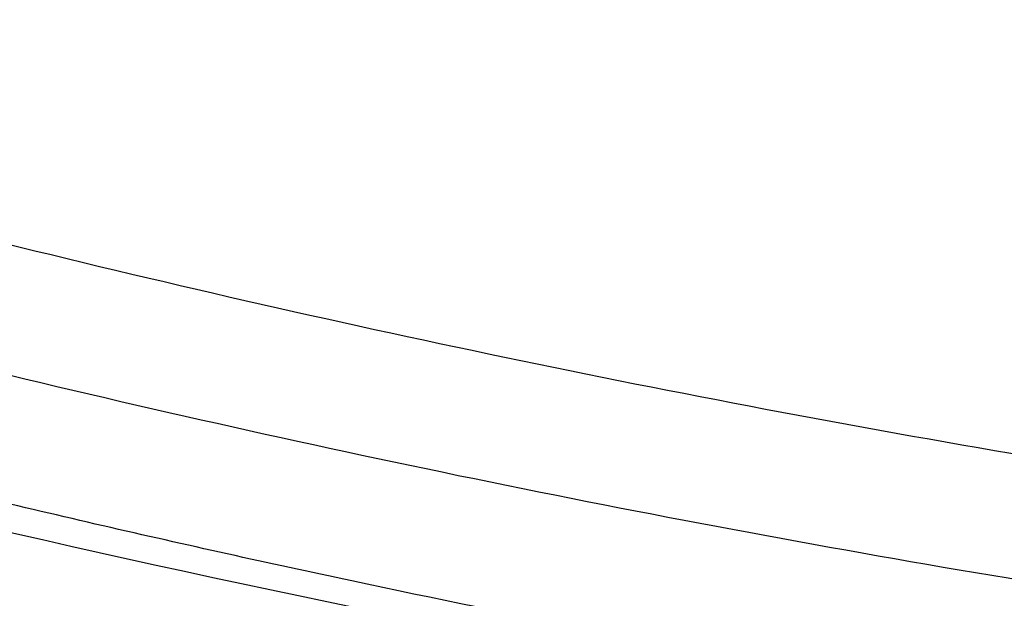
# Model space of a CAD drawing. Header units: millimetres. Extents: x 82 to 1337, y -230 to 1154.
# Tile 166 of 217: x 710 to 735, y 686 to 700. Entities that reach past the tile are written whole.
import ezdxf

# ---------------------------------------------------------------- set-up
doc = ezdxf.new("R2010")
doc.units = ezdxf.units.MM

msp = doc.modelspace()

# ---------------------------------------------------------------- linework, layer by layer
at = {"color": 7, "linetype": 'Continuous', "lineweight": 25}
for points, knots in [([(690.2, 699.996), (698.564, 697.393), (707.007, 695.113), (724.048, 691.195), (732.647, 689.557), (743.493, 687.914), (745.664, 687.606), (750.005, 687.033), (752.174, 686.767), (758.682, 686.032), (763.018, 685.625), (776.023, 684.651), (784.686, 684.329), (801.998, 684.332), (810.647, 684.657), (827.932, 685.956), (836.567, 686.93), (849.51, 688.888), (853.822, 689.624), (862.444, 691.264), (866.736, 692.165), (879.544, 695.109), (887.998, 697.392), (896.367, 699.996)], [0, 0, 0, 0, 0.125, 0.125, 0.25, 0.25, 0.28125, 0.28125, 0.3125, 0.3125, 0.375, 0.375, 0.5, 0.5, 0.625, 0.625, 0.75, 0.75, 0.8125, 0.8125, 0.875, 0.875, 1, 1, 1, 1]), ([(690.873, 696.421), (699.193, 693.919), (707.579, 691.73), (724.483, 687.969), (733, 686.397), (745.874, 684.506), (750.186, 683.953), (758.812, 683.007), (763.128, 682.613), (776.086, 681.67), (784.738, 681.356), (797.737, 681.361), (802.074, 681.441), (808.583, 681.682), (810.753, 681.782), (815.082, 682.021), (817.244, 682.16), (828.035, 682.955), (836.616, 683.903), (853.674, 686.417), (862.151, 687.983), (879.001, 691.734), (887.374, 693.919), (895.694, 696.421)], [0, 0, 0, 0, 0.125, 0.125, 0.25, 0.25, 0.3125, 0.3125, 0.375, 0.375, 0.5, 0.5, 0.5625, 0.5625, 0.59375, 0.59375, 0.625, 0.625, 0.75, 0.75, 0.875, 0.875, 1, 1, 1, 1]), ([(892.368, 692.214), (884.309, 689.901), (876.193, 687.876), (859.846, 684.397), (851.616, 682.943), (841.257, 681.485), (839.182, 681.212), (835.024, 680.7), (832.941, 680.463), (826.691, 679.805), (822.522, 679.44), (810.01, 678.565), (801.66, 678.273), (789.121, 678.272), (784.939, 678.345), (776.571, 678.637), (772.381, 678.857), (759.851, 679.734), (751.538, 680.609), (734.99, 682.937), (726.755, 684.39), (716.512, 686.569), (714.465, 687.024), (710.383, 687.967), (708.347, 688.457), (702.256, 689.977), (698.217, 691.061), (694.199, 692.214)], [0, 0, 0, 0, 0.125, 0.125, 0.25, 0.25, 0.28125, 0.28125, 0.3125, 0.3125, 0.375, 0.375, 0.5, 0.5, 0.5625, 0.5625, 0.625, 0.625, 0.75, 0.75, 0.875, 0.875, 0.90625, 0.90625, 0.9375, 0.9375, 1, 1, 1, 1]), ([(884.731, 689.342), (869.839, 685.547), (854.733, 682.678), (835.575, 680.271), (831.727, 679.848), (824.032, 679.125), (820.182, 678.824), (808.623, 678.102), (800.907, 677.863), (789.316, 677.866), (785.449, 677.927), (779.645, 678.111), (777.71, 678.188), (773.846, 678.371), (771.916, 678.478), (762.285, 679.085), (754.624, 679.811), (731.775, 682.692), (716.719, 685.55), (701.836, 689.342)], [0, 0, 0, 0, 0.25, 0.25, 0.3125, 0.3125, 0.375, 0.375, 0.5, 0.5, 0.5625, 0.5625, 0.59375, 0.59375, 0.625, 0.625, 0.75, 0.75, 1, 1, 1, 1])]:
    msp.add_open_spline(points, degree=3, knots=knots, dxfattribs=at)

doc.saveas('drawing.dxf')
